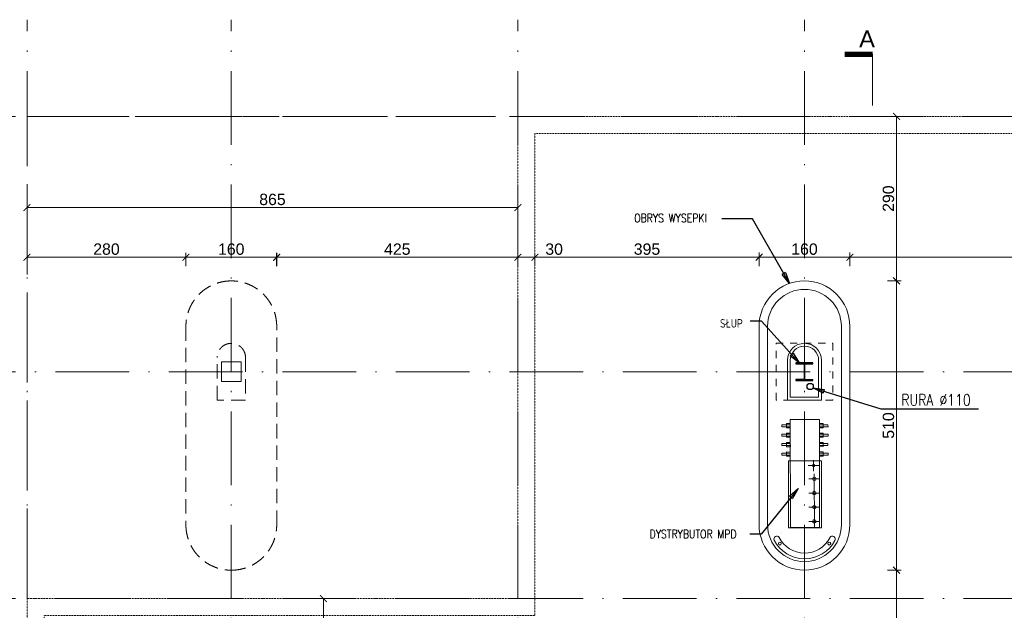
# Model space of a CAD drawing. Extents: x 256490 to 7565828, y -103950 to 5881792.
# Tile 82 of 101: x 266673 to 284023, y -23293 to -12881. Entities that reach past the tile are written whole.
import ezdxf

# ---------------------------------------------------------------- set-up
doc = ezdxf.new("R2010")
doc.units = 0
doc.header["$MEASUREMENT"] = 0
for name, pattern in [('DASHDOT', [20, 13, -3.4, 0.2, -3.4]), ('DASHED', [19.05, 12.7, -6.35]), ('GLOBAL-DASH-DOT-1', [18.5, 12, -3, 0.5, -3]), ('HIDDEN2', [6.175, 3.175, -3]), ('Przerywana', [500, 300, -200])]:
    doc.linetypes.add(name, pattern=pattern)
for name, color, linetype, lineweight in [('-AGP1_widokowe', 7, 'Continuous', 15), ('_A_LINIA KROJENIA', 51, 'GLOBAL-DASH-DOT-1', 18), ('_A_LINIA KROJENIA TEKST', 41, 'GLOBAL-DASH-DOT-1', 25), ('BK_Beton', 140, 'Continuous', 15), ('BK_Opisy', 31, 'Continuous', 20), ('CZ-GR', 14, 'Continuous', 30), ('CZ-SR', 106, 'Continuous', 13), ('linii', 7, 'Continuous', 15), ('OSIE', 7, 'Continuous', 5), ('Wiata', 250, 'Continuous', 20)]:
    doc.layers.add(name, color=color, linetype=linetype, lineweight=lineweight)
for name, color, linetype in [('100_rzut_okna', 1, 'Continuous'), ('g dystrybutory', 7, 'Continuous'), ('TB_WYMIAROWANIE', 5, 'Continuous')]:
    doc.layers.add(name, color=color, linetype=linetype)
doc.layers.add('wymiary', color=7, linetype='Continuous', lineweight=5, true_color=0x7f7f7f)
doc.styles.add('ARIAL', font='arial.ttf')
doc.styles.add('ROMANS', font='simplex.shx', dxfattribs={"width": 0.8, "oblique": 15})
doc.styles.add('styl1', font='simplex.shx', dxfattribs={"oblique": 5})
doc.dimstyles.new('1_100', dxfattribs={"dimscale": 10, "dimtxt": 25, "dimasz": 20, "dimexe": 10, "dimexo": 10, "dimgap": 1, "dimtad": 0, "dimdec": 0, "dimzin": 0, "dimdsep": 46, "dimtxsty": 'ROMANS', "dimblk1": 'OBLIQUE', "dimblk2": 'OBLIQUE', "dimsah": 1, "dimcen": 0, "dimdle": 10, "dimclrd": 256, "dimclre": 256, "dimclrt": 2, "dimadec": 0, "dimazin": 0, "dimtfac": 0.4, "dimtdec": 0, "dimtmove": 0, "dimatfit": 3, "dimldrblk": 'CLOSEDBLANK', "dimfxl": 1, "dimtvp": 1, "dimtolj": 1, "dimtzin": 0, "dimarcsym": 0})
doc.dimstyles.new('mosstowy 1-100', dxfattribs={"dimscale": 20, "dimtxt": 10, "dimasz": 6, "dimexe": 4, "dimexo": 4, "dimgap": 2, "dimtad": 1, "dimdec": 0, "dimlfac": 0.1, "dimtxsty": 'ARIAL', "dimblk": 'ARCHTICK', "dimcen": 4, "dimclrd": 256, "dimclre": 256, "dimclrt": 7, "dimadec": 0, "dimazin": 0, "dimtfac": 1, "dimtdec": 0, "dimtmove": 1, "dimatfit": 3, "dimfxl": 8, "dimfxlon": 1, "dimlwd": -1, "dimlwe": 9, "dimarcsym": 0})

# ---------------------------------------------------------------- blocks, each defined once
blk = doc.blocks.new('_ArchTick')
at = {"layer": '100_rzut_okna', "color": 0, "linetype": 'Continuous', "const_width": 0.15}
blk.add_lwpolyline([(-0.5, -0.5), (0.5, 0.5)], dxfattribs=at)
blk = doc.blocks.new('*D1612')
at = {"layer": 'Defpoints', "color": 0}
for p in [(280502, -22585), (282124, -22585), (280502, -25035)]:
    blk.add_point(p, dxfattribs=at)
at = {"layer": 'wymiary', "lineweight": 9}
for p, q in [((281964, -22585), (282204, -22585)), ((281964, -25035), (282204, -25035))]:
    blk.add_line(p, q, dxfattribs=at)
at = {"layer": 'wymiary'}
blk.add_line((282124, -25035), (282124, -22585), dxfattribs=at)
at = {"layer": 'wymiary', "xscale": 120, "yscale": 120, "zscale": 120}
for p, rotation in [((282124, -22585), 90), ((282124, -25035), 270)]:
    blk.add_blockref('_ArchTick', p, dxfattribs=dict(at, rotation=rotation))
at = {"layer": 'wymiary', "color": 7, "insert": (281982, -23810), "char_height": 200, "attachment_point": 5, "rotation": 90, "style": 'ARIAL'}
blk.add_mtext('245', dxfattribs=at)
blk = doc.blocks.new('*D1613')
at = {"layer": 'Defpoints', "color": 0}
for p in [(280502, -17487), (282124, -17487), (280502, -22585)]:
    blk.add_point(p, dxfattribs=at)
at = {"layer": 'wymiary', "lineweight": 9}
for p, q in [((281964, -17487), (282204, -17487)), ((281964, -22585), (282204, -22585))]:
    blk.add_line(p, q, dxfattribs=at)
at = {"layer": 'wymiary'}
blk.add_line((282124, -22585), (282124, -17487), dxfattribs=at)
at = {"layer": 'wymiary', "xscale": 120, "yscale": 120, "zscale": 120}
for p, rotation in [((282124, -17487), 90), ((282124, -22585), 270)]:
    blk.add_blockref('_ArchTick', p, dxfattribs=dict(at, rotation=rotation))
at = {"layer": 'wymiary', "color": 7, "insert": (281982, -20036), "char_height": 200, "attachment_point": 5, "rotation": 90, "style": 'ARIAL'}
blk.add_mtext('510', dxfattribs=at)
blk = doc.blocks.new('*D1615')
at = {"layer": 'Defpoints', "color": 0}
for p in [(280502, -14586), (282124, -14586), (280502, -17486)]:
    blk.add_point(p, dxfattribs=at)
at = {"layer": 'wymiary', "lineweight": 9}
for p, q in [((281964, -14586), (282204, -14586)), ((281964, -17486), (282204, -17486))]:
    blk.add_line(p, q, dxfattribs=at)
at = {"layer": 'wymiary'}
blk.add_line((282124, -17486), (282124, -14586), dxfattribs=at)
at = {"layer": 'wymiary', "xscale": 120, "yscale": 120, "zscale": 120}
for p, rotation in [((282124, -14586), 90), ((282124, -17486), 270)]:
    blk.add_blockref('_ArchTick', p, dxfattribs=dict(at, rotation=rotation))
at = {"layer": 'wymiary', "color": 7, "insert": (281982, -16036), "char_height": 200, "attachment_point": 5, "rotation": 90, "style": 'ARIAL'}
blk.add_mtext('290', dxfattribs=at)
blk = doc.blocks.new('*D1616')
at = {"layer": 'Defpoints', "color": 0}
for p in [(270402, -23086), (272024, -23086), (270402, -24486)]:
    blk.add_point(p, dxfattribs=at)
at = {"layer": 'wymiary', "lineweight": 9}
for p, q in [((271864, -23086), (272104, -23086)), ((271864, -24486), (272104, -24486))]:
    blk.add_line(p, q, dxfattribs=at)
at = {"layer": 'wymiary'}
blk.add_line((272024, -24486), (272024, -23086), dxfattribs=at)
at = {"layer": 'wymiary', "xscale": 120, "yscale": 120, "zscale": 120}
for p, rotation in [((272024, -23086), 90), ((272024, -24486), 270)]:
    blk.add_blockref('_ArchTick', p, dxfattribs=dict(at, rotation=rotation))
at = {"layer": 'wymiary', "color": 7, "insert": (271882, -23786), "char_height": 200, "attachment_point": 5, "rotation": 90, "style": 'ARIAL'}
blk.add_mtext('140', dxfattribs=at)
blk = doc.blocks.new('*D1620')
at = {"layer": 'Defpoints', "color": 0}
for p in [(281302, -17069), (281302, -18286), (289802, -18364)]:
    blk.add_point(p, dxfattribs=at)
at = {"layer": 'wymiary', "lineweight": 9}
for p, q in [((281302, -17229), (281302, -16989)), ((289802, -17229), (289802, -16989))]:
    blk.add_line(p, q, dxfattribs=at)
at = {"layer": 'wymiary'}
blk.add_line((289802, -17069), (281302, -17069), dxfattribs=at)
at = {"layer": 'wymiary', "xscale": 120, "yscale": 120, "zscale": 120, "rotation": 180}
blk.add_blockref('_ArchTick', (281302, -17069), dxfattribs=at)
at = {"layer": 'wymiary', "xscale": 120, "yscale": 120, "zscale": 120}
blk.add_blockref('_ArchTick', (289802, -17069), dxfattribs=at)
at = {"layer": 'wymiary', "color": 7, "insert": (285552, -16927), "char_height": 200, "attachment_point": 5, "style": 'ARIAL'}
blk.add_mtext('850', dxfattribs=at)
blk = doc.blocks.new('*D1621')
at = {"layer": 'Defpoints', "color": 0}
for p in [(279702, -17069), (279702, -18286), (281302, -18286)]:
    blk.add_point(p, dxfattribs=at)
at = {"layer": 'wymiary', "lineweight": 9}
for p, q in [((279702, -17229), (279702, -16989)), ((281302, -17229), (281302, -16989))]:
    blk.add_line(p, q, dxfattribs=at)
at = {"layer": 'wymiary'}
blk.add_line((281302, -17069), (279702, -17069), dxfattribs=at)
at = {"layer": 'wymiary', "xscale": 120, "yscale": 120, "zscale": 120, "rotation": 180}
blk.add_blockref('_ArchTick', (279702, -17069), dxfattribs=at)
at = {"layer": 'wymiary', "xscale": 120, "yscale": 120, "zscale": 120}
blk.add_blockref('_ArchTick', (281302, -17069), dxfattribs=at)
at = {"layer": 'wymiary', "color": 7, "insert": (280502, -16927), "char_height": 200, "attachment_point": 5, "style": 'ARIAL'}
blk.add_mtext('160', dxfattribs=at)
blk = doc.blocks.new('*D1622')
at = {"layer": 'Defpoints', "color": 0}
for p in [(271202, -17069), (275452, -18429), (271202, -18670)]:
    blk.add_point(p, dxfattribs=at)
at = {"layer": 'wymiary', "lineweight": 9}
for p, q in [((271202, -17229), (271202, -16989)), ((275452, -17229), (275452, -16989))]:
    blk.add_line(p, q, dxfattribs=at)
at = {"layer": 'wymiary'}
blk.add_line((275452, -17069), (271202, -17069), dxfattribs=at)
at = {"layer": 'wymiary', "xscale": 120, "yscale": 120, "zscale": 120, "rotation": 180}
blk.add_blockref('_ArchTick', (271202, -17069), dxfattribs=at)
at = {"layer": 'wymiary', "xscale": 120, "yscale": 120, "zscale": 120}
blk.add_blockref('_ArchTick', (275452, -17069), dxfattribs=at)
at = {"layer": 'wymiary', "color": 7, "insert": (273327, -16927), "char_height": 200, "attachment_point": 5, "style": 'ARIAL'}
blk.add_mtext('425', dxfattribs=at)
blk = doc.blocks.new('*D1623')
at = {"layer": 'Defpoints', "color": 0}
for p in [(269602, -17069), (269602, -18286), (271201, -18239)]:
    blk.add_point(p, dxfattribs=at)
at = {"layer": 'wymiary', "lineweight": 9}
for p, q in [((269602, -17229), (269602, -16989)), ((271201, -17229), (271201, -16989))]:
    blk.add_line(p, q, dxfattribs=at)
at = {"layer": 'wymiary'}
blk.add_line((271201, -17069), (269602, -17069), dxfattribs=at)
at = {"layer": 'wymiary', "xscale": 120, "yscale": 120, "zscale": 120, "rotation": 180}
blk.add_blockref('_ArchTick', (269602, -17069), dxfattribs=at)
at = {"layer": 'wymiary', "xscale": 120, "yscale": 120, "zscale": 120}
blk.add_blockref('_ArchTick', (271201, -17069), dxfattribs=at)
at = {"layer": 'wymiary', "color": 7, "insert": (270401, -16927), "char_height": 200, "attachment_point": 5, "style": 'ARIAL'}
blk.add_mtext('160', dxfattribs=at)
blk = doc.blocks.new('*D1624')
at = {"layer": 'Defpoints', "color": 0}
for p in [(266802, -17069), (266802, -18049), (269602, -18625)]:
    blk.add_point(p, dxfattribs=at)
at = {"layer": 'wymiary', "lineweight": 9}
for p, q in [((266802, -17229), (266802, -16989)), ((269602, -17229), (269602, -16989))]:
    blk.add_line(p, q, dxfattribs=at)
at = {"layer": 'wymiary'}
blk.add_line((269602, -17069), (266802, -17069), dxfattribs=at)
at = {"layer": 'wymiary', "xscale": 120, "yscale": 120, "zscale": 120, "rotation": 180}
blk.add_blockref('_ArchTick', (266802, -17069), dxfattribs=at)
at = {"layer": 'wymiary', "xscale": 120, "yscale": 120, "zscale": 120}
blk.add_blockref('_ArchTick', (269602, -17069), dxfattribs=at)
at = {"layer": 'wymiary', "color": 7, "insert": (268202, -16927), "char_height": 200, "attachment_point": 5, "style": 'ARIAL'}
blk.add_mtext('280', dxfattribs=at)
blk = doc.blocks.new('dys')
at = {"layer": 'g dystrybutory', "color": 0, "lineweight": 9, "ltscale": 2}
for p, q in [((4219645, 944803, 0), (4220115, 945011, 0)), ((4220115, 945011, 0), (4220886, 943272, 0)), ((4220415, 943064, 0), (4219645, 944803, 0)), ((4219687, 944707, 0), (4219861, 944784, 0)), ((4220111, 943977, 0), (4219729, 944840, 0)), ((4220415, 943064, 0), (4220886, 943272, 0))]:
    blk.add_line(p, q, dxfattribs=at)
at = {"layer": 'g dystrybutory', "color": 0, "linetype": 'Przerywana', "lineweight": 9, "ltscale": 2}
for p, q in [((4219788, 944478, 0), (4219962, 944555, 0)), ((4219890, 944250, 0), (4220063, 944327, 0)), ((4219991, 944021, 0), (4220164, 944098, 0)), ((4220621, 943951, 0), (4220090, 943716, 0)), ((4220097, 943812, 0), (4220271, 943889, 0)), ((4220591, 943938, 0), (4220120, 943729, 0)), ((4220220, 943764, 0), (4220143, 943938, 0))]:
    blk.add_line(p, q, dxfattribs=at)
at = {"layer": 'g dystrybutory', "color": 0, "lineweight": 9, "ltscale": 2, "elevation": 0}
for points in [[(4220090, 943716), (4219610, 944800), (4220141, 945034), (4220621, 943951)], [(4220646, 943814), (4220632, 943846), (4220768, 943907), (4220782, 943875)], [(4220721, 943645), (4220691, 943711), (4220751, 943738), (4220780, 943671)], [(4220713, 943662), (4220699, 943694), (4220835, 943754), (4220850, 943722)], [(4220175, 943606), (4220161, 943638), (4220024, 943577), (4220038, 943545)], [(4220183, 943588), (4220153, 943655), (4220093, 943629), (4220123, 943562)], [(4220788, 943492), (4220759, 943559), (4220818, 943586), (4220848, 943519)], [(4220781, 943510), (4220766, 943542), (4220903, 943602), (4220917, 943570)], [(4220242, 943453), (4220228, 943485), (4220092, 943425), (4220106, 943393)], [(4220250, 943436), (4220220, 943503), (4220161, 943476), (4220190, 943410)], [(4220317, 943284), (4220288, 943351), (4220228, 943324), (4220258, 943257)], [(4220856, 943340), (4220826, 943407), (4220886, 943433), (4220915, 943366)], [(4220848, 943358), (4220834, 943389), (4220970, 943450), (4220984, 943418)], [(4220310, 943301), (4220295, 943333), (4220159, 943273), (4220173, 943241)], [(4220377, 943149), (4220363, 943181), (4220226, 943120), (4220241, 943088)], [(4220385, 943132), (4220355, 943198), (4220296, 943172), (4220325, 943105)]]:
    blk.add_lwpolyline(points, close=True, dxfattribs=at)
blk.add_lwpolyline([(4220621, 943951), (4220141, 945034), (4219610, 944800), (4220090, 943716)], dxfattribs=at)
at = {"layer": 'g dystrybutory', "color": 0, "linetype": 'Przerywana', "lineweight": 9, "ltscale": 2, "elevation": 0}
blk.add_lwpolyline([(4220653, 943797), (4220624, 943864), (4220683, 943890), (4220713, 943823)], close=True, dxfattribs=at)
at = {"layer": 'g dystrybutory', "color": 0, "lineweight": 9, "ltscale": 2}
for centre, radius in [((4219772, 944744, 0), 30), ((4219873, 944516, 0), 30), ((4219974, 944287, 0), 30), ((4220075, 944059, 0), 30), ((4220182, 943849, 0), 21)]:
    blk.add_circle(centre, radius, dxfattribs=at)
at = {"layer": 'g dystrybutory', "color": 0, "lineweight": 9, "extrusion": (-4.68905e-07, 1.03899e-06, 1)}
blk.add_arc((4219915, 944760, -1), 500, 52.5735, 52.6208, dxfattribs=at)
blk = doc.blocks.new('fgdfgdg')
at = {"layer": 'linii', "color": 0, "linetype": 'Continuous'}
for centre in [(7387285.627, 5664768.655), (7387286.352, 5664768.173)]:
    blk.add_circle(centre, 0.025, dxfattribs=at)
for centre, radius, start, end in [((7387285.627, 5664768.754), 0.0502, 359.6409, 169.8157), ((7387286.174, 5664768.691), 0.6, 173.0946, 299.0991), ((7387286.174, 5664768.691), 0.5, 172.7678, 298.7723), ((7387286.444, 5664768.212), 0.0502, 295.8202, 125.6453)]:
    blk.add_arc(centre, radius, start, end, dxfattribs=at)
blk = doc.blocks.new('*D1627')
at = {"layer": 'Defpoints', "color": 0}
for p in [(280502, -17486), (282124, -17486), (280502, -22584)]:
    blk.add_point(p, dxfattribs=at)
at = {"layer": 'wymiary', "lineweight": 9}
for p, q in [((281964, -17486), (282204, -17486)), ((281964, -22584), (282204, -22584))]:
    blk.add_line(p, q, dxfattribs=at)
at = {"layer": 'wymiary'}
blk.add_line((282124, -22584), (282124, -17486), dxfattribs=at)
at = {"layer": 'wymiary', "xscale": 120, "yscale": 120, "zscale": 120}
for p, rotation in [((282124, -17486), 90), ((282124, -22584), 270)]:
    blk.add_blockref('_ArchTick', p, dxfattribs=dict(at, rotation=rotation))
at = {"layer": 'wymiary', "color": 7, "insert": (281982, -20035), "char_height": 200, "attachment_point": 5, "rotation": 90, "style": 'ARIAL'}
blk.add_mtext('510', dxfattribs=at)
blk = doc.blocks.new('*D1628')
at = {"layer": 'Defpoints', "color": 0}
for p in [(279702, -17068), (279702, -18285), (281302, -18285)]:
    blk.add_point(p, dxfattribs=at)
at = {"layer": 'wymiary', "lineweight": 9}
for p, q in [((279702, -17228), (279702, -16988)), ((281302, -17228), (281302, -16988))]:
    blk.add_line(p, q, dxfattribs=at)
at = {"layer": 'wymiary'}
blk.add_line((281302, -17068), (279702, -17068), dxfattribs=at)
at = {"layer": 'wymiary', "xscale": 120, "yscale": 120, "zscale": 120, "rotation": 180}
blk.add_blockref('_ArchTick', (279702, -17068), dxfattribs=at)
at = {"layer": 'wymiary', "xscale": 120, "yscale": 120, "zscale": 120}
blk.add_blockref('_ArchTick', (281302, -17068), dxfattribs=at)
at = {"layer": 'wymiary', "color": 7, "insert": (280502, -16926), "char_height": 200, "attachment_point": 5, "style": 'ARIAL'}
blk.add_mtext('160', dxfattribs=at)
blk = doc.blocks.new('*D1634')
at = {"layer": 'Defpoints', "color": 0}
for p in [(265811, -14586), (275052, -14586), (273367, -31586)]:
    blk.add_point(p, dxfattribs=at)
at = {"layer": 'wymiary', "lineweight": 9}
for p, q in [((265971, -14586), (265731, -14586)), ((265971, -31586), (265731, -31586))]:
    blk.add_line(p, q, dxfattribs=at)
at = {"layer": 'wymiary'}
blk.add_line((265811, -31586), (265811, -14586), dxfattribs=at)
at = {"layer": 'wymiary', "xscale": 120, "yscale": 120, "zscale": 120}
for p, rotation in [((265811, -14586), 90), ((265811, -31586), 270)]:
    blk.add_blockref('_ArchTick', p, dxfattribs=dict(at, rotation=rotation))
at = {"layer": 'wymiary', "color": 7, "insert": (265669, -23086), "char_height": 200, "attachment_point": 5, "rotation": 90, "style": 'ARIAL'}
blk.add_mtext('1700', dxfattribs=at)
blk = doc.blocks.new('_ClosedBlank')
at = {"layer": 'TB_WYMIAROWANIE', "color": 0, "lineweight": -2}
for p, q in [((-1, 0.167), (0, 0)), ((-1, 0.167), (-1, -0.167)), ((0, 0), (-1, -0.167))]:
    blk.add_line(p, q, dxfattribs=at)
blk = doc.blocks.new('_Oblique')
at = {"color": 0, "lineweight": -2}
blk.add_line((-0.5, -0.5), (0.5, 0.5), dxfattribs=at)
blk = doc.blocks.new('FDSFSDFF')
at = {"layer": 'OSIE', "linetype": 'DASHDOT', "ltscale": 100}
for p, q in [((266802, -83482), (266802, -63277)), ((270402, -83482), (270402, -63277)), ((275452, -83482), (275452, -63277)), ((280502, -83482), (280502, -63277)), ((265302, -64982), (296302, -64982)), ((265302, -69482), (296302, -69482)), ((265302, -73482), (296302, -73482))]:
    blk.add_line(p, q, dxfattribs=at)
blk = doc.blocks.new('*D1635')
at = {"layer": 'Defpoints', "color": 0}
for p in [(275752, -17069), (275452, -18162), (275752, -18162)]:
    blk.add_point(p, dxfattribs=at)
at = {"layer": 'wymiary', "lineweight": 9}
for p, q in [((275452, -17229), (275452, -16989)), ((275752, -17229), (275752, -16989))]:
    blk.add_line(p, q, dxfattribs=at)
at = {"layer": 'wymiary'}
for p, q in [((275452, -17069), (275752, -17069)), ((275752, -17069), (276273, -17069))]:
    blk.add_line(p, q, dxfattribs=at)
at = {"layer": 'wymiary', "xscale": 120, "yscale": 120, "zscale": 120, "rotation": 180}
blk.add_blockref('_ArchTick', (275452, -17069), dxfattribs=at)
at = {"layer": 'wymiary', "xscale": 120, "yscale": 120, "zscale": 120}
blk.add_blockref('_ArchTick', (275752, -17069), dxfattribs=at)
at = {"layer": 'wymiary', "color": 7, "insert": (276090, -16927), "char_height": 200, "attachment_point": 5, "style": 'ARIAL'}
blk.add_mtext('30', dxfattribs=at)
blk = doc.blocks.new('*D1636')
at = {"layer": 'Defpoints', "color": 0}
for p in [(279702, -17069), (275752, -17769), (279702, -18724)]:
    blk.add_point(p, dxfattribs=at)
at = {"layer": 'wymiary', "lineweight": 9}
for p, q in [((275752, -17229), (275752, -16989)), ((279702, -17229), (279702, -16989))]:
    blk.add_line(p, q, dxfattribs=at)
at = {"layer": 'wymiary'}
blk.add_line((275752, -17069), (279702, -17069), dxfattribs=at)
at = {"layer": 'wymiary', "xscale": 120, "yscale": 120, "zscale": 120, "rotation": 180}
blk.add_blockref('_ArchTick', (275752, -17069), dxfattribs=at)
at = {"layer": 'wymiary', "xscale": 120, "yscale": 120, "zscale": 120}
blk.add_blockref('_ArchTick', (279702, -17069), dxfattribs=at)
at = {"layer": 'wymiary', "color": 7, "insert": (277727, -16927), "char_height": 200, "attachment_point": 5, "style": 'ARIAL'}
blk.add_mtext('395', dxfattribs=at)
blk = doc.blocks.new('GFGDGDFG')
at = {"layer": '_A_LINIA KROJENIA', "color": 1, "linetype": 'Continuous'}
blk.add_line((38785, -13690), (38785, -12790), dxfattribs=at)
at = {"layer": '_A_LINIA KROJENIA', "color": 1, "linetype": 'Continuous', "const_width": 93.9}
blk.add_lwpolyline([(38785, -12790), (38294, -12790)], dxfattribs=at)
at = {"layer": '_A_LINIA KROJENIA TEKST', "color": 1, "style": 'ARIAL'}
blk.add_text('A', height=300, dxfattribs=at).set_placement((38547, -12669))
blk = doc.blocks.new('*D1639')
at = {"layer": 'Defpoints', "color": 0}
for p in [(268124, -14586), (266197, -19086), (268124, -19086)]:
    blk.add_point(p, dxfattribs=at)
at = {"layer": 'wymiary', "lineweight": 9}
for p, q in [((266357, -14586), (266117, -14586)), ((266357, -19086), (266117, -19086))]:
    blk.add_line(p, q, dxfattribs=at)
at = {"layer": 'wymiary'}
blk.add_line((266197, -14586), (266197, -19086), dxfattribs=at)
at = {"layer": 'wymiary', "xscale": 120, "yscale": 120, "zscale": 120}
for p, rotation in [((266197, -14586), 90), ((266197, -19086), 270)]:
    blk.add_blockref('_ArchTick', p, dxfattribs=dict(at, rotation=rotation))
at = {"layer": 'wymiary', "color": 7, "insert": (266055, -16836), "char_height": 200, "attachment_point": 5, "rotation": 90, "style": 'ARIAL'}
blk.add_mtext('450', dxfattribs=at)
blk = doc.blocks.new('*D1641')
at = {"layer": 'Defpoints', "color": 0}
for p in [(275452, -16193), (266802, -20865), (275452, -20865)]:
    blk.add_point(p, dxfattribs=at)
at = {"layer": 'wymiary', "lineweight": 9}
for p, q in [((266802, -16353), (266802, -16113)), ((275452, -16353), (275452, -16113))]:
    blk.add_line(p, q, dxfattribs=at)
at = {"layer": 'wymiary'}
blk.add_line((266802, -16193), (275452, -16193), dxfattribs=at)
at = {"layer": 'wymiary', "xscale": 120, "yscale": 120, "zscale": 120, "rotation": 180}
blk.add_blockref('_ArchTick', (266802, -16193), dxfattribs=at)
at = {"layer": 'wymiary', "xscale": 120, "yscale": 120, "zscale": 120}
blk.add_blockref('_ArchTick', (275452, -16193), dxfattribs=at)
at = {"layer": 'wymiary', "color": 7, "insert": (271127, -16051), "char_height": 200, "attachment_point": 5, "style": 'ARIAL'}
blk.add_mtext('865', dxfattribs=at)
blk = doc.blocks.new('Part-132314455-1394 - 1325')
at = {"layer": 'CZ-GR', "linetype": 'Continuous'}
for p, q in [((72.5964, -237.3824), (69.5964, -237.3824)), ((69.5964, -237.3824), (69.5964, -237.5374)), ((69.5964, -237.5374), (71.0514, -237.5374)), ((71.0514, -237.5374), (71.0514, -240.3274)), ((71.1414, -240.3274), (71.1414, -237.5374)), ((71.1414, -237.5374), (72.5964, -237.5374)), ((72.5964, -237.5374), (72.5964, -237.3824)), ((71.0514, -240.3274), (69.5964, -240.3274)), ((69.5964, -240.3274), (69.5964, -240.4824)), ((69.5964, -240.4824), (72.5964, -240.4824)), ((71.1414, -240.3274), (72.5964, -240.3274)), ((72.5964, -240.4824), (72.5964, -240.3274))]:
    blk.add_line(p, q, dxfattribs=at)
blk = doc.blocks.new('fgdfsgfgsg')
at = {"layer": 'linii', "linetype": 'Continuous'}
for p, q in [((41509, -25241), (40909, -25241)), ((40909, -25241), (40909, -25941)), ((41509, -25941), (41509, -25241))]:
    blk.add_line(p, q, dxfattribs=at)
at = {"layer": 'linii', "linetype": 'HIDDEN2', "ltscale": 40}
blk.add_lwpolyline([(41709, -25241), (40709, -25241), (40709, -26241), (41709, -26241)], close=True, dxfattribs=at)
at = {"layer": 'linii', "flags": 128}
blk.add_lwpolyline([(40959, -25291), (41459, -25291), (41459, -25941, -1), (40959, -25941)], format="xyb", close=True, dxfattribs=at)
at = {"layer": 'linii', "linetype": 'Continuous'}
blk.add_arc((41209, -25941), 300, 180, 360, dxfattribs=at)

msp = doc.modelspace()

# ---------------------------------------------------------------- linework, layer by layer
at = {"layer": '-AGP1_widokowe', "linetype": 'DASHED', "ltscale": 0.01}
msp.add_lwpolyline([(294202, -14586), (294202, -31586), (266802, -31586), (266802, -23086), (275452, -23086), (275452, -14586), (294202, -14586)], dxfattribs=at)
msp.add_lwpolyline([(293902, -14886), (293902, -31286), (267102, -31286), (267102, -23386), (275752, -23386), (275752, -14886)], close=True, dxfattribs=at)
at = {"layer": '-AGP1_widokowe', "ltscale": 2}
for points in [[(279702, -18285.3), (279702, -21785.3, 0.4142136), (280502, -22585.3), (280502, -22585.3, 0.4142136), (281302, -21785.3), (281302, -18285.3, 0.4142136), (280502, -17485.3), (280502, -17485.3, 0.4142136)], [(279852, -18285.3), (279852, -21785.3, 0.4142136), (280502, -22435.3, 0.4142136), (281152, -21785.3), (281152, -18285.3, 0.4142136), (280502, -17635.3, 0.4142136)]]:
    msp.add_lwpolyline(points, format="xyb", close=True, dxfattribs=at)
at = {"layer": 'CZ-SR', "color": 7, "lineweight": 25}
msp.add_circle((280602.3, -19347.1), 55, dxfattribs=at)
at = {"layer": 'Wiata', "color": 1, "linetype": 'DASHED', "ltscale": 50}
msp.add_lwpolyline([(266802, -23086), (266802, -14586), (275452, -14586)], dxfattribs=at)
at = {"layer": 'Wiata', "color": 1, "linetype": 'DASHED', "ltscale": 20}
for points in [[(269602, -18286), (269602, -21786, 0.4142136), (270402, -22586), (270402, -22586, 0.4142136), (271202, -21786), (271202, -18286, 0.4142136), (270402, -17486), (270402, -17486, 0.4142136)], [(270152, -18836.8, -1), (270652, -18836.8), (270652, -19586.8), (270152, -19586.8)]]:
    msp.add_lwpolyline(points, format="xyb", close=True, dxfattribs=at)
for points in [[(270227, -18911.8), (270227, -19261.8), (270577, -19261.8), (270577, -18911.8)], [(270227, -19261.8), (270227, -18911.8), (270577, -18911.8), (270577, -19261.8)]]:
    msp.add_lwpolyline(points, close=True, dxfattribs=at)

# ---------------------------------------------------------------- block references
at = {"xscale": 100, "yscale": 100, "zscale": 100}
msp.add_blockref('Part-132314455-1394 - 1325', (273392.4, 4807.2), dxfattribs=at)
at = {"layer": 'BK_Beton', "xscale": -1, "rotation": 180}
msp.add_blockref('fgdfsgfgsg', (239292.6, -44827.4), dxfattribs=at)
at = {"layer": 'linii'}
for name, p in [('FDSFSDFF', (0, 50395.6)), ('GFGDGDFG', (242917.5, -701.3))]:
    msp.add_blockref(name, p, dxfattribs=at)
at = {"layer": 'linii', "rotation": 156.1339450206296}
msp.add_blockref('dys', (4521873.9, -865081.3, -0.2), dxfattribs=at)
at = {"layer": 'linii', "color": 0, "linetype": 'Continuous', "lineweight": 18, "xscale": 1000, "yscale": 1000, "zscale": 1000, "rotation": 33.60389962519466}
msp.add_blockref('fgdfgdg', (-3017312559, -8806595093.2, 0), dxfattribs=at)

# ---------------------------------------------------------------- texts
at = {"layer": 'BK_Opisy', "width": 0.8}
for s, height, style, p in [('OBRYS WYSEPKI', 150, 'styl1', (277501.2, -16453.5)), ('SŁUP', 150, 'styl1', (279013, -18309.7, 0)), ('RURA %%c110', 200, 'ROMANS', (282209.5, -19683.9)), ('DYSTRYBUTOR MPD ', 150, 'styl1', (277773, -22023.4, 0))]:
    msp.add_text(s, height=height, dxfattribs=dict(at, style=style)).set_placement(p)

# ---------------------------------------------------------------- dimensions: what is measured, and where the dimension line sits
at = {"layer": 'wymiary'}
for base, p1, p2, picture, middle in [((265811, -14586), (273367.4, -31586), (275052, -14586), '*D1634', (265668.9, -23086)), ((266197, -19086), (268123.8, -14586), (268123.8, -19086), '*D1639', (266054.9, -16836)), ((282124, -14586), (280502, -17486), (280502, -14586), '*D1615', (281981.9, -16036)), ((282124, -17486), (280502, -22584), (280502, -17486), '*D1627', (281981.9, -20035)), ((282124, -17486.7), (280502, -22584.7), (280502, -17486.7), '*D1613', (281981.9, -20035.7)), ((282124, -22584.7), (280501.7, -25034.9, 0), (280502, -22584.7), '*D1612', (281981.9, -23809.8)), ((272024, -23085.7), (270402, -24486), (270402, -23085.7), '*D1616', (271881.9, -23785.8))]:
    dim = msp.add_linear_dim(base=base, p1=p1, p2=p2, angle=90, dimstyle='mosstowy 1-100', override={"dimblk": 'ArchTick'}, dxfattribs=at)
    dim.commit()
    dim.dimension.update_dxf_attribs({"geometry": picture, "text_midpoint": middle})
for base, p1, p2, picture, middle in [((275452, -16193), (266802, -20865.1), (275452, -20865.1), '*D1641', (271127, -16050.9)), ((266802, -17069.1), (269602, -18624.6), (266802, -18048.7), '*D1624', (268202, -16926.9)), ((269602, -17069.1), (271200.6, -18239.1), (269602, -18286), '*D1623', (270401.3, -16926.9)), ((271202, -17069.1), (275452, -18429.3), (271202, -18670), '*D1622', (273327, -16926.9)), ((279702, -17069.1), (275752, -17769), (279702, -18723.8), '*D1636', (277727, -16926.9)), ((279702, -17068.4), (281302, -18285.3), (279702, -18285.3), '*D1628', (280502, -16926.3)), ((279702, -17069.1), (281302, -18286), (279702, -18286), '*D1621', (280502, -16926.9)), ((281302, -17069.1), (289802, -18364.2), (281302, -18286), '*D1620', (285552, -16926.9))]:
    dim = msp.add_linear_dim(base=base, p1=p1, p2=p2, dimstyle='mosstowy 1-100', override={"dimblk": 'ArchTick'}, dxfattribs=at)
    dim.commit()
    dim.dimension.update_dxf_attribs({"geometry": picture, "text_midpoint": middle})
dim = msp.add_linear_dim(base=(275752, -17069.1), p1=(275452, -18162), p2=(275752, -18162), dimstyle='mosstowy 1-100', override={"dimblk": 'ArchTick'}, dxfattribs=at)
dim.commit()
dim.dimension.update_dxf_attribs({"geometry": '*D1635', "text_midpoint": (276090.5, -17069.1), "dimtype": 160})

# ---------------------------------------------------------------- leaders
at = {"layer": 'TB_WYMIAROWANIE', "lineweight": 5}
for points in [[(280237.2, -17530.4), (279588.8, -16393.9), (279048.4, -16393.9)], [(280410.4, -18931, 0), (279742.1, -18196.8, 0), (279542, -18196.8, 0)], [(280650.9, -19372.9), (281849.7, -19738.3), (283570.3, -19738.3)], [(280388.9, -21147.3, 0), (279740.5, -21950.4, 0), (279540.4, -21950.4, 0)]]:
    msp.add_leader(points, dimstyle='1_100', override={"dimgap": 1, "dimtad": 0}, dxfattribs=at)

doc.saveas('drawing.dxf')
